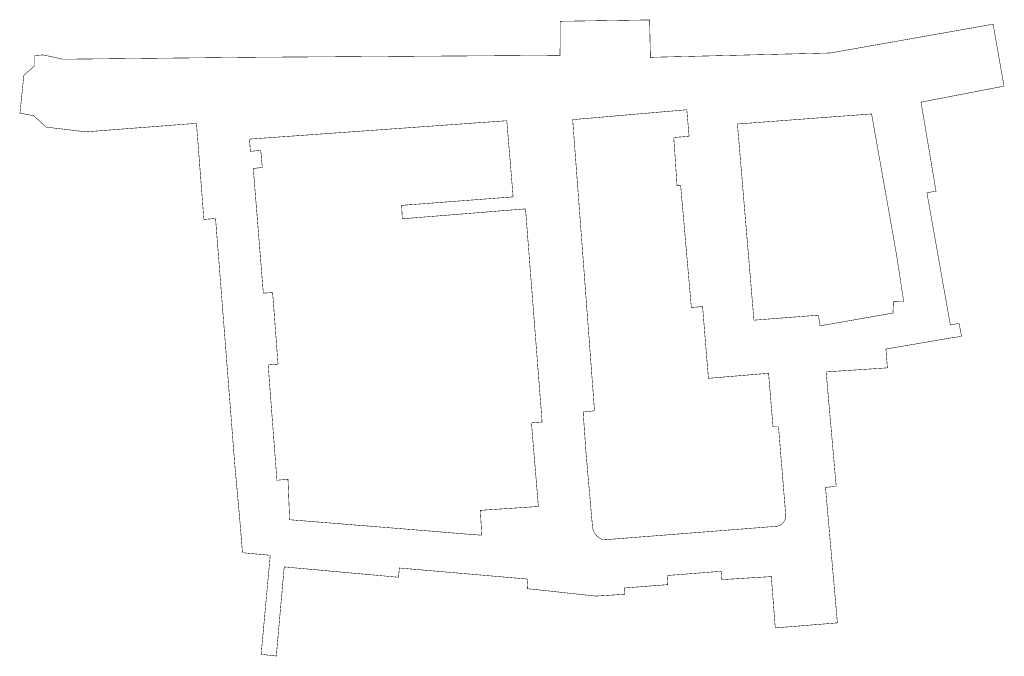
# Model space of a CAD drawing. Header units: metres. Extents: x 97992 to 98387, y 436049 to 436304.
import ezdxf

# ---------------------------------------------------------------- set-up
doc = ezdxf.new("R2010")
doc.units = ezdxf.units.M
doc.linetypes.add('XX-CENTER', pattern=[8, 5, -1, 1, -1])
doc.layers.add('N-WE-KG-GRENS_WERK-G', color=7, linetype='XX-CENTER', lineweight=35)

msp = doc.modelspace()

# ---------------------------------------------------------------- linework, layer by layer
at = {"layer": 'N-WE-KG-GRENS_WERK-G', "ltscale": 0.5, "const_width": 0.2}
for points in [[(98098.03, 436084.55), (98143.92, 436080.39), (98144.22, 436084.12), (98195.82, 436079.65), (98195.55, 436075.84), (98223.02, 436072.84), (98234.65, 436073.58), (98234.44, 436076.08), (98251.93, 436077.44), (98251.7, 436081.09), (98273.37, 436082.79), (98273.63, 436079.44), (98293.49, 436080.67), (98295.09, 436060.07), (98320.02, 436062.09), (98315.24, 436116.46), (98319.54, 436116.86), (98315.5, 436162.79), (98315.5, 436162.79), (98340.08, 436164.42), (98339.49, 436171.96), (98366.16, 436176.53), (98369.85, 436177.05), (98368.87, 436182.24), (98365.34, 436181.65), (98355.94, 436234.72), (98359.6, 436235.26), (98353.57, 436271.02), (98386.88, 436277.45), (98382.5, 436302.3), (98317.16, 436290.75), (98244.97, 436289.01), (98244.67, 436304.01), (98208.78, 436303.47), (98208.72, 436289.81), (98084.66, 436289.03), (98009.29, 436288.25), (98001.32, 436289.98), (97997.66, 436289.71), (97997.7, 436285.47), (97993.54, 436281.8), (97991.98, 436266.63), (97997.49, 436265.59), (98002.45, 436261.02), (98018.42, 436259.11), (98062.81, 436262.53), (98065.79, 436223.97), (98070.47, 436224.36), (98078.25, 436124.9), (98080.21, 436103.38), (98081.28, 436090.24), (98092.41, 436089.22), (98088.78, 436049.5), (98094.85, 436048.79), (98098.03, 436084.55)], [(98084.09, 436256.19), (98187.34, 436263.58), (98189.89, 436233.02), (98145.15, 436229.61), (98145.4, 436224.22), (98194.86, 436228.21), (98201.52, 436142.69), (98197.24, 436142.36), (98200.03, 436108.8), (98176.73, 436107.24), (98177.3, 436097.26), (98170.12, 436097.8), (98153.98, 436099.15), (98100.21, 436103.48), (98099.54, 436119.71), (98095.1, 436119.32), (98091.58, 436165.61), (98095.54, 436165.89), (98093.73, 436190.08), (98093.36, 436194.63), (98089.64, 436194.39), (98085.61, 436244.4), (98089.23, 436244.84), (98088.6, 436251.66), (98084.46, 436251.29)], [(98279.9, 436262.26), (98333.75, 436266.3), (98343.73, 436209.9), (98346.62, 436191.08), (98342.51, 436190.95), (98342.31, 436186.42), (98313.04, 436181.26), (98312.4, 436185.56), (98286.52, 436183.55)]]:
    msp.add_lwpolyline(points, close=True, dxfattribs=at)
msp.add_lwpolyline([(98226.11, 436095.4, -0.321655), (98221.69, 436101.24), (98219.1, 436130.77), (98217.99, 436146.68), (98222.55, 436147.19), (98213.78, 436264.01), (98259.58, 436267.98), (98260.5, 436257.36), (98254.36, 436256.83), (98255.68, 436237.47), (98257.12, 436237.58), (98261.41, 436188.65), (98265.92, 436189), (98268.26, 436160.22), (98292.4, 436162.24), (98294.18, 436140.78), (98296.39, 436140.76), (98299.26, 436105.64, -0.459019), (98294.94, 436100.8)], format="xyb", close=True, dxfattribs=at)

doc.saveas('drawing.dxf')
